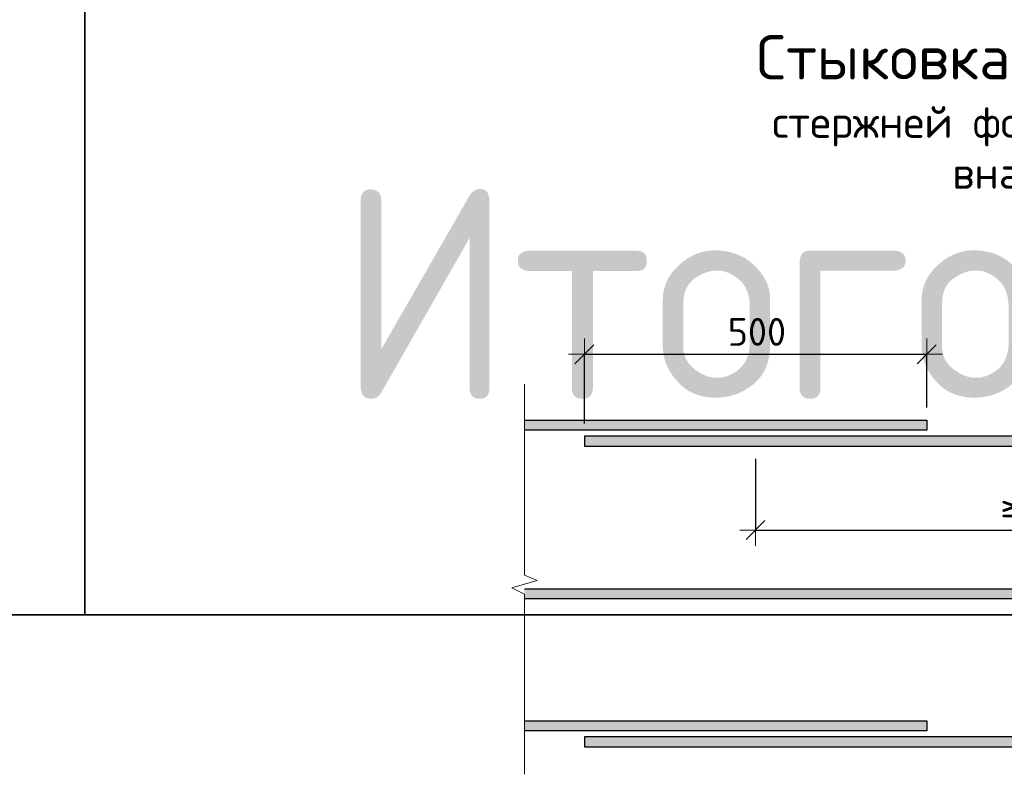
# Model space of a CAD drawing. Header units: metres. Extents: x -38 to 97, y -15 to 21.
# Tile 182 of 233: x 75.342 to 76.51, y 6.683 to 7.578. Entities that reach past the tile are written whole.
import ezdxf

# ---------------------------------------------------------------- set-up
doc = ezdxf.new("R2010")
doc.units = ezdxf.units.M
doc.header["$PDMODE"] = 65
for name, color, linetype, lineweight, true_color in [('XR$3$Арм.стержн.ниж.зоны Х', 7, 'Continuous', 35, 0xc600c6), ('XR$4$Арм.стержн.ниж.зоны Х', 7, 'Continuous', 35, 0xc600c6), ('XR$6$Арм.стержн.ниж.зоны Х', 7, 'Continuous', 35, 0xc600c6)]:
    doc.layers.add(name, color=color, linetype=linetype, lineweight=lineweight, true_color=true_color)
for name, color, linetype, lineweight in [('XR$3$Размерная линия_ общее', 7, 'Continuous', 13), ('XR$4$Размерная линия_ общее', 7, 'Continuous', 13), ('XR$6$Размерная линия_ общее', 7, 'Continuous', 13)]:
    doc.layers.add(name, color=color, linetype=linetype, lineweight=lineweight)
doc.styles.add('ISOCPEUR', font='txt')
doc.dimstyles.new('DIMSTYLE_33', dxfattribs={"dimtxt": 0.033, "dimasz": 0.0375, "dimexe": 0, "dimexo": 0, "dimgap": 0.0165, "dimtad": 2, "dimdec": 0, "dimlfac": 1000, "dimrnd": 1, "dimzin": 12, "dimdsep": 46, "dimtxsty": 'ISOCPEUR', "dimblk1": 'ALL_ML_STRICH', "dimblk2": 'ALL_ML_STRICH', "dimsah": 1, "dimcen": 0, "dimclrd": 7, "dimclre": 256, "dimclrt": 7, "dimadec": 0, "dimazin": 0, "dimtfac": 1, "dimtdec": 0, "dimtix": 1, "dimtmove": 2, "dimatfit": 3, "dimfxl": 0, "dimtzin": 0, "dimlwd": 0, "dimlwe": -3, "dimarcsym": 0})
doc.dimstyles.new('DIMSTYLE_6', dxfattribs={"dimtxt": 0.033, "dimasz": 0.0375, "dimexe": 0, "dimexo": 0, "dimgap": 0.0165, "dimtad": 2, "dimdec": 0, "dimlfac": 1000, "dimrnd": 1, "dimzin": 12, "dimdsep": 46, "dimtxsty": 'ISOCPEUR', "dimblk1": 'ALL_ML_STRICH', "dimblk2": 'ALL_ML_STRICH', "dimsah": 1, "dimcen": 0, "dimclrd": 7, "dimclre": 256, "dimclrt": 7, "dimadec": 0, "dimazin": 0, "dimtfac": 1, "dimtdec": 0, "dimtix": 1, "dimtmove": 2, "dimatfit": 3, "dimfxl": 0, "dimtzin": 0, "dimlwd": 0, "dimlwe": -3, "dimarcsym": 0})
doc.dimstyles.new('DIMSTYLE_7', dxfattribs={"dimtxt": 0.033, "dimasz": 0.0375, "dimexe": 0, "dimexo": 0, "dimgap": 0.0165, "dimtad": 2, "dimdec": 0, "dimlfac": 1000, "dimrnd": 1, "dimzin": 12, "dimdsep": 46, "dimtxsty": 'ISOCPEUR', "dimblk1": 'ALL_ML_STRICH', "dimblk2": 'ALL_ML_STRICH', "dimsah": 1, "dimcen": 0, "dimclrd": 7, "dimclre": 256, "dimclrt": 7, "dimadec": 0, "dimazin": 0, "dimtfac": 1, "dimtdec": 0, "dimtix": 1, "dimtmove": 2, "dimatfit": 3, "dimfxl": 0, "dimtzin": 0, "dimlwd": 0, "dimlwe": -3, "dimarcsym": 0})
doc.dimstyles.new('DIMSTYLE_8', dxfattribs={"dimtxt": 0.033, "dimasz": 0.0375, "dimexe": 0, "dimexo": 0, "dimgap": 0.0165, "dimtad": 2, "dimdec": 0, "dimlfac": 1000, "dimrnd": 1, "dimzin": 12, "dimdsep": 46, "dimtxsty": 'ISOCPEUR', "dimblk1": 'ALL_ML_STRICH', "dimblk2": 'ALL_ML_STRICH', "dimsah": 1, "dimcen": 0, "dimclrd": 7, "dimclre": 256, "dimclrt": 7, "dimadec": 0, "dimazin": 0, "dimtfac": 1, "dimtdec": 0, "dimtix": 1, "dimtmove": 2, "dimatfit": 3, "dimfxl": 0, "dimtzin": 0, "dimlwd": 0, "dimlwe": -3, "dimarcsym": 0})

# ---------------------------------------------------------------- blocks, each defined once
blk = doc.blocks.new('ALL_ML_STRICH')
at = {"color": 0, "linetype": 'ByBlock', "lineweight": -2}
for p, q in [((0, -0.5), (0, 0.5)), ((-1, 0), (0.5, 0)), ((-0.3, -0.3), (0.3, 0.3))]:
    blk.add_line(p, q, dxfattribs=at)
blk = doc.blocks.new('*D40')
at = {"layer": 'DEFPOINTS', "color": 7, "linetype": 'Continuous', "lineweight": 13, "transparency": 33554687}
for p in [(76.0122, 7.1808), (76.4182, 7.1027), (76.0122, 7.0837)]:
    blk.add_point(p, dxfattribs=at)
at = {"layer": 'XR$3$Размерная линия_ общее', "color": 253, "linetype": 'Continuous', "lineweight": -2, "true_color": 0xa0a0a0, "transparency": 33554687}
for p, q in [((76.0122, 7.0987), (76.0122, 7.1808)), ((76.4182, 7.1177), (76.4182, 7.1808))]:
    blk.add_line(p, q, dxfattribs=at)
at = {"layer": 'XR$3$Размерная линия_ общее', "color": 7, "linetype": 'Continuous', "lineweight": -2, "transparency": 33554687}
blk.add_line((76.0122, 7.1808), (76.4182, 7.1808), dxfattribs=at)
at = {"layer": 'XR$3$Размерная линия_ общее', "color": 7, "linetype": 'Continuous', "lineweight": 13, "transparency": 33554687, "xscale": 0.0375, "yscale": 0.0375, "zscale": 0.0375, "rotation": 180}
blk.add_blockref('ALL_ML_STRICH', (76.0122, 7.1808), dxfattribs=at)
at = {"layer": 'XR$3$Размерная линия_ общее', "color": 7, "linetype": 'Continuous', "lineweight": 13, "transparency": 33554687, "xscale": 0.0375, "yscale": 0.0375, "zscale": 0.0375}
blk.add_blockref('ALL_ML_STRICH', (76.4182, 7.1808), dxfattribs=at)
at = {"layer": 'XR$3$Размерная линия_ общее', "color": 7, "linetype": 'Continuous', "lineweight": 13, "transparency": 33554687, "insert": (76.1822, 7.2238), "char_height": 0.033, "width": 0.00165, "attachment_point": 1, "line_spacing_factor": 0.60241, "style": 'ISOCPEUR'}
blk.add_mtext('500', dxfattribs=at)
blk = doc.blocks.new('*D41')
at = {"layer": 'DEFPOINTS', "color": 7, "linetype": 'Continuous', "lineweight": 13, "transparency": 33554687}
for p in [(76.2152, 7.0717), (76.2152, 6.9723), (76.8852, 6.9027)]:
    blk.add_point(p, dxfattribs=at)
at = {"layer": 'XR$3$Размерная линия_ общее', "color": 253, "linetype": 'Continuous', "lineweight": -2, "true_color": 0xa0a0a0, "transparency": 33554687}
for p, q in [((76.2152, 7.0567), (76.2152, 6.9723)), ((76.8852, 6.9177), (76.8852, 6.9723))]:
    blk.add_line(p, q, dxfattribs=at)
at = {"layer": 'XR$3$Размерная линия_ общее', "color": 7, "linetype": 'Continuous', "lineweight": -2, "transparency": 33554687}
blk.add_line((76.2152, 6.9723), (76.8852, 6.9723), dxfattribs=at)
at = {"layer": 'XR$3$Размерная линия_ общее', "color": 7, "linetype": 'Continuous', "lineweight": 13, "transparency": 33554687, "xscale": 0.0375, "yscale": 0.0375, "zscale": 0.0375, "rotation": 180}
blk.add_blockref('ALL_ML_STRICH', (76.2152, 6.9723), dxfattribs=at)
at = {"layer": 'XR$3$Размерная линия_ общее', "color": 7, "linetype": 'Continuous', "lineweight": 13, "transparency": 33554687, "xscale": 0.0375, "yscale": 0.0375, "zscale": 0.0375}
blk.add_blockref('ALL_ML_STRICH', (76.8852, 6.9723), dxfattribs=at)
at = {"layer": 'XR$3$Размерная линия_ общее', "color": 7, "linetype": 'Continuous', "lineweight": 13, "transparency": 33554687, "insert": (76.5056, 7.0153), "char_height": 0.033, "width": 0.00165, "attachment_point": 1, "line_spacing_factor": 0.60241, "style": 'ISOCPEUR'}
blk.add_mtext('≥650', dxfattribs=at)
blk = doc.blocks.new('ЭЛЕМЕНТ_УЗОРА_1')
at = {"color": 7, "linetype": 'Continuous', "lineweight": 13, "transparency": 33554687}
blk.add_line((75.9412, 6.6827), (75.9412, 6.6827), dxfattribs=at)
blk.add_lwpolyline([(75.9412, 7.1452), (75.9412, 6.919), (75.9562, 6.9126), (75.9262, 6.9038), (75.9412, 6.8964), (75.9412, 6.6827)], dxfattribs=at)
blk = doc.blocks.new('*D253')
at = {"layer": 'DEFPOINTS', "color": 7, "linetype": 'Continuous', "lineweight": 13, "transparency": 33554687}
for p in [(76.0122, 7.1808), (76.4182, 7.1027), (76.0122, 7.0837)]:
    blk.add_point(p, dxfattribs=at)
at = {"layer": 'XR$4$Размерная линия_ общее', "color": 253, "linetype": 'Continuous', "lineweight": -2, "true_color": 0xa0a0a0, "transparency": 33554687}
for p, q in [((76.0122, 7.0987), (76.0122, 7.1808)), ((76.4182, 7.1177), (76.4182, 7.1808))]:
    blk.add_line(p, q, dxfattribs=at)
at = {"layer": 'XR$4$Размерная линия_ общее', "color": 7, "linetype": 'Continuous', "lineweight": -2, "transparency": 33554687}
blk.add_line((76.0122, 7.1808), (76.4182, 7.1808), dxfattribs=at)
at = {"layer": 'XR$4$Размерная линия_ общее', "color": 7, "linetype": 'Continuous', "lineweight": 13, "transparency": 33554687, "xscale": 0.0375, "yscale": 0.0375, "zscale": 0.0375, "rotation": 180}
blk.add_blockref('ALL_ML_STRICH', (76.0122, 7.1808), dxfattribs=at)
at = {"layer": 'XR$4$Размерная линия_ общее', "color": 7, "linetype": 'Continuous', "lineweight": 13, "transparency": 33554687, "xscale": 0.0375, "yscale": 0.0375, "zscale": 0.0375}
blk.add_blockref('ALL_ML_STRICH', (76.4182, 7.1808), dxfattribs=at)
at = {"layer": 'XR$4$Размерная линия_ общее', "color": 7, "linetype": 'Continuous', "lineweight": 13, "transparency": 33554687, "insert": (76.1822, 7.2238), "char_height": 0.033, "width": 0.00165, "attachment_point": 1, "line_spacing_factor": 0.60241, "style": 'ISOCPEUR'}
blk.add_mtext('500', dxfattribs=at)
blk = doc.blocks.new('*D254')
at = {"layer": 'DEFPOINTS', "color": 7, "linetype": 'Continuous', "lineweight": 13, "transparency": 33554687}
for p in [(76.2152, 7.0717), (76.2152, 6.9723), (76.8852, 6.9027)]:
    blk.add_point(p, dxfattribs=at)
at = {"layer": 'XR$4$Размерная линия_ общее', "color": 253, "linetype": 'Continuous', "lineweight": -2, "true_color": 0xa0a0a0, "transparency": 33554687}
for p, q in [((76.2152, 7.0567), (76.2152, 6.9723)), ((76.8852, 6.9177), (76.8852, 6.9723))]:
    blk.add_line(p, q, dxfattribs=at)
at = {"layer": 'XR$4$Размерная линия_ общее', "color": 7, "linetype": 'Continuous', "lineweight": -2, "transparency": 33554687}
blk.add_line((76.2152, 6.9723), (76.8852, 6.9723), dxfattribs=at)
at = {"layer": 'XR$4$Размерная линия_ общее', "color": 7, "linetype": 'Continuous', "lineweight": 13, "transparency": 33554687, "xscale": 0.0375, "yscale": 0.0375, "zscale": 0.0375, "rotation": 180}
blk.add_blockref('ALL_ML_STRICH', (76.2152, 6.9723), dxfattribs=at)
at = {"layer": 'XR$4$Размерная линия_ общее', "color": 7, "linetype": 'Continuous', "lineweight": 13, "transparency": 33554687, "xscale": 0.0375, "yscale": 0.0375, "zscale": 0.0375}
blk.add_blockref('ALL_ML_STRICH', (76.8852, 6.9723), dxfattribs=at)
at = {"layer": 'XR$4$Размерная линия_ общее', "color": 7, "linetype": 'Continuous', "lineweight": 13, "transparency": 33554687, "insert": (76.5056, 7.0153), "char_height": 0.033, "width": 0.00165, "attachment_point": 1, "line_spacing_factor": 0.60241, "style": 'ISOCPEUR'}
blk.add_mtext('≥650', dxfattribs=at)
blk = doc.blocks.new('ЭЛЕМЕНТ_УЗОРА_15')
at = {"color": 7, "linetype": 'Continuous', "lineweight": 13, "transparency": 33554687}
blk.add_line((75.9412, 6.6827), (75.9412, 6.6827), dxfattribs=at)
blk.add_lwpolyline([(75.9412, 7.1452), (75.9412, 6.919), (75.9562, 6.9126), (75.9262, 6.9038), (75.9412, 6.8964), (75.9412, 6.6827)], dxfattribs=at)
blk = doc.blocks.new('*D656')
at = {"layer": 'DEFPOINTS', "color": 7, "linetype": 'Continuous', "lineweight": 13, "transparency": 33554687}
for p in [(76.0122, 7.1808), (76.4182, 7.1027), (76.0122, 7.0837)]:
    blk.add_point(p, dxfattribs=at)
at = {"layer": 'XR$6$Размерная линия_ общее', "color": 253, "linetype": 'Continuous', "lineweight": -2, "true_color": 0xa0a0a0, "transparency": 33554687}
for p, q in [((76.0122, 7.0987), (76.0122, 7.1808)), ((76.4182, 7.1177), (76.4182, 7.1808))]:
    blk.add_line(p, q, dxfattribs=at)
at = {"layer": 'XR$6$Размерная линия_ общее', "color": 7, "linetype": 'Continuous', "lineweight": -2, "transparency": 33554687}
blk.add_line((76.0122, 7.1808), (76.4182, 7.1808), dxfattribs=at)
at = {"layer": 'XR$6$Размерная линия_ общее', "color": 7, "linetype": 'Continuous', "lineweight": 13, "transparency": 33554687, "xscale": 0.0375, "yscale": 0.0375, "zscale": 0.0375, "rotation": 180}
blk.add_blockref('ALL_ML_STRICH', (76.0122, 7.1808), dxfattribs=at)
at = {"layer": 'XR$6$Размерная линия_ общее', "color": 7, "linetype": 'Continuous', "lineweight": 13, "transparency": 33554687, "xscale": 0.0375, "yscale": 0.0375, "zscale": 0.0375}
blk.add_blockref('ALL_ML_STRICH', (76.4182, 7.1808), dxfattribs=at)
at = {"layer": 'XR$6$Размерная линия_ общее', "color": 7, "linetype": 'Continuous', "lineweight": 13, "transparency": 33554687, "insert": (76.1822, 7.2238), "char_height": 0.033, "width": 0.00165, "attachment_point": 1, "line_spacing_factor": 0.60241, "style": 'ISOCPEUR'}
blk.add_mtext('500', dxfattribs=at)
blk = doc.blocks.new('*D657')
at = {"layer": 'DEFPOINTS', "color": 7, "linetype": 'Continuous', "lineweight": 13, "transparency": 33554687}
for p in [(76.2152, 7.0717), (76.2152, 6.9723), (76.8852, 6.9027)]:
    blk.add_point(p, dxfattribs=at)
at = {"layer": 'XR$6$Размерная линия_ общее', "color": 253, "linetype": 'Continuous', "lineweight": -2, "true_color": 0xa0a0a0, "transparency": 33554687}
for p, q in [((76.2152, 7.0567), (76.2152, 6.9723)), ((76.8852, 6.9177), (76.8852, 6.9723))]:
    blk.add_line(p, q, dxfattribs=at)
at = {"layer": 'XR$6$Размерная линия_ общее', "color": 7, "linetype": 'Continuous', "lineweight": -2, "transparency": 33554687}
blk.add_line((76.2152, 6.9723), (76.8852, 6.9723), dxfattribs=at)
at = {"layer": 'XR$6$Размерная линия_ общее', "color": 7, "linetype": 'Continuous', "lineweight": 13, "transparency": 33554687, "xscale": 0.0375, "yscale": 0.0375, "zscale": 0.0375, "rotation": 180}
blk.add_blockref('ALL_ML_STRICH', (76.2152, 6.9723), dxfattribs=at)
at = {"layer": 'XR$6$Размерная линия_ общее', "color": 7, "linetype": 'Continuous', "lineweight": 13, "transparency": 33554687, "xscale": 0.0375, "yscale": 0.0375, "zscale": 0.0375}
blk.add_blockref('ALL_ML_STRICH', (76.8852, 6.9723), dxfattribs=at)
at = {"layer": 'XR$6$Размерная линия_ общее', "color": 7, "linetype": 'Continuous', "lineweight": 13, "transparency": 33554687, "insert": (76.5056, 7.0153), "char_height": 0.033, "width": 0.00165, "attachment_point": 1, "line_spacing_factor": 0.60241, "style": 'ISOCPEUR'}
blk.add_mtext('≥650', dxfattribs=at)
blk = doc.blocks.new('ЭЛЕМЕНТ_УЗОРА_28')
at = {"color": 7, "linetype": 'Continuous', "lineweight": 13, "transparency": 33554687}
blk.add_line((75.9412, 6.6827), (75.9412, 6.6827), dxfattribs=at)
blk.add_lwpolyline([(75.9412, 7.1452), (75.9412, 6.919), (75.9562, 6.9126), (75.9262, 6.9038), (75.9412, 6.8964), (75.9412, 6.6827)], dxfattribs=at)

msp = doc.modelspace()

# ---------------------------------------------------------------- hatches: boundary and pattern name
at = {"linetype": 'Continuous', "lineweight": 13, "true_color": 0xc8c8c8, "transparency": 33554687}
for points in [[(75.9412, 7.0907), (76.4182, 7.0907), (76.4182, 7.1027), (75.9412, 7.1027)], [(75.9412, 7.0907), (76.4182, 7.0907), (76.4182, 7.1027), (75.9412, 7.1027)], [(75.9412, 7.0907), (76.4182, 7.0907), (76.4182, 7.1027), (75.9412, 7.1027)], [(76.0122, 7.0837), (76.0122, 7.0717), (77.2012, 7.0717), (77.2012, 7.0837)], [(76.0122, 7.0837), (76.0122, 7.0717), (77.2012, 7.0717), (77.2012, 7.0837)], [(76.0122, 7.0837), (76.0122, 7.0717), (77.2012, 7.0717), (77.2012, 7.0837)], [(75.9412, 6.8907), (77.0972, 6.8907), (77.0972, 6.9027), (75.9412, 6.9027)], [(75.9412, 6.8907), (77.0972, 6.8907), (77.0972, 6.9027), (75.9412, 6.9027)], [(75.9412, 6.8907), (77.0972, 6.8907), (77.0972, 6.9027), (75.9412, 6.9027)], [(75.9412, 6.7341), (76.4182, 6.7341), (76.4182, 6.7461), (75.9412, 6.7461)], [(75.9412, 6.7341), (76.4182, 6.7341), (76.4182, 6.7461), (75.9412, 6.7461)], [(75.9412, 6.7341), (76.4182, 6.7341), (76.4182, 6.7461), (75.9412, 6.7461)], [(76.0122, 6.7271), (76.0122, 6.7151), (77.2012, 6.7151), (77.2012, 6.7271)], [(76.0122, 6.7271), (76.0122, 6.7151), (77.2012, 6.7151), (77.2012, 6.7271)], [(76.0122, 6.7271), (76.0122, 6.7151), (77.2012, 6.7151), (77.2012, 6.7271)]]:
    msp.add_hatch(color=9, dxfattribs=at).paths.add_polyline_path(points)

# ---------------------------------------------------------------- linework, layer by layer
at = {"color": 7, "linetype": 'Continuous', "lineweight": 35, "transparency": 33554687}
for p, q in [((75.4198, 7.6717), (75.4198, 6.8717)), ((67.9198, 6.8717), (86.4198, 6.8717))]:
    msp.add_line(p, q, dxfattribs=at)
at = {"layer": 'XR$3$Арм.стержн.ниж.зоны Х', "color": 7, "linetype": 'Continuous', "lineweight": 25, "transparency": 33554687}
for points in [[(75.9412, 7.1027), (76.4182, 7.1027), (76.4182, 7.0907), (75.9412, 7.0907)], [(77.2012, 7.0837), (76.0122, 7.0837), (76.0122, 7.0717), (77.2012, 7.0717)], [(75.9412, 6.9027), (77.0972, 6.9027), (77.0972, 6.8907), (75.9412, 6.8907)], [(75.9412, 6.7461), (76.4182, 6.7461), (76.4182, 6.7341), (75.9412, 6.7341)], [(77.2012, 6.7271), (76.0122, 6.7271), (76.0122, 6.7151), (77.2012, 6.7151)]]:
    msp.add_lwpolyline(points, dxfattribs=at)
at = {"layer": 'XR$4$Арм.стержн.ниж.зоны Х', "color": 7, "linetype": 'Continuous', "lineweight": 25, "transparency": 33554687}
for points in [[(75.9412, 7.1027), (76.4182, 7.1027), (76.4182, 7.0907), (75.9412, 7.0907)], [(77.2012, 7.0837), (76.0122, 7.0837), (76.0122, 7.0717), (77.2012, 7.0717)], [(75.9412, 6.9027), (77.0972, 6.9027), (77.0972, 6.8907), (75.9412, 6.8907)], [(75.9412, 6.7461), (76.4182, 6.7461), (76.4182, 6.7341), (75.9412, 6.7341)], [(77.2012, 6.7271), (76.0122, 6.7271), (76.0122, 6.7151), (77.2012, 6.7151)]]:
    msp.add_lwpolyline(points, dxfattribs=at)
at = {"layer": 'XR$6$Арм.стержн.ниж.зоны Х', "color": 7, "linetype": 'Continuous', "lineweight": 25, "transparency": 33554687}
for points in [[(75.9412, 7.1027), (76.4182, 7.1027), (76.4182, 7.0907), (75.9412, 7.0907)], [(77.2012, 7.0837), (76.0122, 7.0837), (76.0122, 7.0717), (77.2012, 7.0717)], [(75.9412, 6.9027), (77.0972, 6.9027), (77.0972, 6.8907), (75.9412, 6.8907)], [(75.9412, 6.7461), (76.4182, 6.7461), (76.4182, 6.7341), (75.9412, 6.7341)], [(77.2012, 6.7271), (76.0122, 6.7271), (76.0122, 6.7151), (77.2012, 6.7151)]]:
    msp.add_lwpolyline(points, dxfattribs=at)

# ---------------------------------------------------------------- block references
at = {"color": 7, "linetype": 'Continuous', "lineweight": 13, "transparency": 33554687}
for name in ['ЭЛЕМЕНТ_УЗОРА_1', 'ЭЛЕМЕНТ_УЗОРА_15', 'ЭЛЕМЕНТ_УЗОРА_28']:
    msp.add_blockref(name, (0, 0), dxfattribs=at)

# ---------------------------------------------------------------- texts
at = {"color": 7, "linetype": 'Continuous', "lineweight": 13, "transparency": 33554687, "insert": (76.5737, 7.5592), "char_height": 0.0525, "width": 0.938044, "attachment_point": 2, "line_spacing_factor": 0.963855}
msp.add_mtext('\\A1;{\\fISOCPEUR|i0|b0;\\H0.052500;\\W1.000000;\\C7;Стыковка арматурных}\\P{\\fISOCPEUR|i0|b0;\\H0.037500;\\W1.000000;\\C7;стержней фоновой арматуры}\\P{\\fISOCPEUR|i0|b0;\\H0.037500;\\W1.000000;\\C7;внахлёстку}\\P', dxfattribs=at)
msp.add_mtext('\\A1;{\\fISOCPEUR|i0|b0;\\H0.052500;\\W1.000000;\\C7;Стыковка арматурных}\\P{\\fISOCPEUR|i0|b0;\\H0.037500;\\W1.000000;\\C7;стержней фоновой арматуры}\\P{\\fISOCPEUR|i0|b0;\\H0.037500;\\W1.000000;\\C7;внахлёстку}\\P', dxfattribs=at)
msp.add_mtext('\\A1;{\\fISOCPEUR|i0|b0;\\H0.052500;\\W1.000000;\\C7;Стыковка арматурных}\\P{\\fISOCPEUR|i0|b0;\\H0.037500;\\W1.000000;\\C7;стержней фоновой арматуры}\\P{\\fISOCPEUR|i0|b0;\\H0.037500;\\W1.000000;\\C7;внахлёстку}\\P', dxfattribs=at)
at = {"color": 7, "linetype": 'Continuous', "lineweight": 35, "transparency": 33554687, "insert": (75.7194, 7.128), "char_height": 0.25, "width": 1.143461, "attachment_point": 7, "style": 'ISOCPEUR'}
msp.add_mtext('\\W0.95;Итого:', dxfattribs=at)

# ---------------------------------------------------------------- dimensions: what is measured, and where the dimension line sits
at = {"layer": 'XR$3$Размерная линия_ общее', "color": 7, "linetype": 'Continuous', "lineweight": 13, "transparency": 33554687}
for base, p1, p2, text, dimstyle, override, picture, middle in [((76.4182, 7.1808), (76.0122, 7.0987), (76.4182, 7.1177), '500', 'DIMSTYLE_6', {"dimpost": '<>', "dimclrd": 7, "dimclre": 253, "dimclrt": 7, "dimlwd": 0, "dimlwe": 65533}, '*D40', (76.2152, 7.1973)), ((76.8852, 6.9723), (76.2152, 7.0567), (76.8852, 6.9177), '≥650', 'DIMSTYLE_7', {"dimpost": '≥<>', "dimclrd": 7, "dimclre": 253, "dimclrt": 7, "dimlwd": 0, "dimlwe": 65533}, '*D41', (76.5502, 6.9888))]:
    dim = msp.add_linear_dim(base=base, p1=p1, p2=p2, text=text, dimstyle=dimstyle, override=override, dxfattribs=at)
    dim.commit()
    dim.dimension.update_dxf_attribs({"geometry": picture, "text_midpoint": middle, "dimtype": 160})
at = {"layer": 'XR$4$Размерная линия_ общее', "color": 7, "linetype": 'Continuous', "lineweight": 13, "transparency": 33554687}
for base, p1, p2, text, dimstyle, override, picture, middle in [((76.4182, 7.1808), (76.0122, 7.0987), (76.4182, 7.1177), '500', 'DIMSTYLE_8', {"dimpost": '<>', "dimclrd": 7, "dimclre": 253, "dimclrt": 7, "dimlwd": 0, "dimlwe": 65533}, '*D253', (76.2152, 7.1973)), ((76.8852, 6.9723), (76.2152, 7.0567), (76.8852, 6.9177), '≥650', 'DIMSTYLE_33', {"dimpost": '≥<>', "dimclrd": 7, "dimclre": 253, "dimclrt": 7, "dimlwd": 0, "dimlwe": 65533}, '*D254', (76.5502, 6.9888))]:
    dim = msp.add_linear_dim(base=base, p1=p1, p2=p2, text=text, dimstyle=dimstyle, override=override, dxfattribs=at)
    dim.commit()
    dim.dimension.update_dxf_attribs({"geometry": picture, "text_midpoint": middle, "dimtype": 160})
at = {"layer": 'XR$6$Размерная линия_ общее', "color": 7, "linetype": 'Continuous', "lineweight": 13, "transparency": 33554687}
for base, p1, p2, text, dimstyle, override, picture, middle in [((76.4182, 7.1808), (76.0122, 7.0987), (76.4182, 7.1177), '500', 'DIMSTYLE_8', {"dimpost": '<>', "dimclrd": 7, "dimclre": 253, "dimclrt": 7, "dimlwd": 0, "dimlwe": 65533}, '*D656', (76.2152, 7.1973)), ((76.8852, 6.9723), (76.2152, 7.0567), (76.8852, 6.9177), '≥650', 'DIMSTYLE_33', {"dimpost": '≥<>', "dimclrd": 7, "dimclre": 253, "dimclrt": 7, "dimlwd": 0, "dimlwe": 65533}, '*D657', (76.5502, 6.9888))]:
    dim = msp.add_linear_dim(base=base, p1=p1, p2=p2, text=text, dimstyle=dimstyle, override=override, dxfattribs=at)
    dim.commit()
    dim.dimension.update_dxf_attribs({"geometry": picture, "text_midpoint": middle, "dimtype": 160})

doc.saveas('drawing.dxf')
